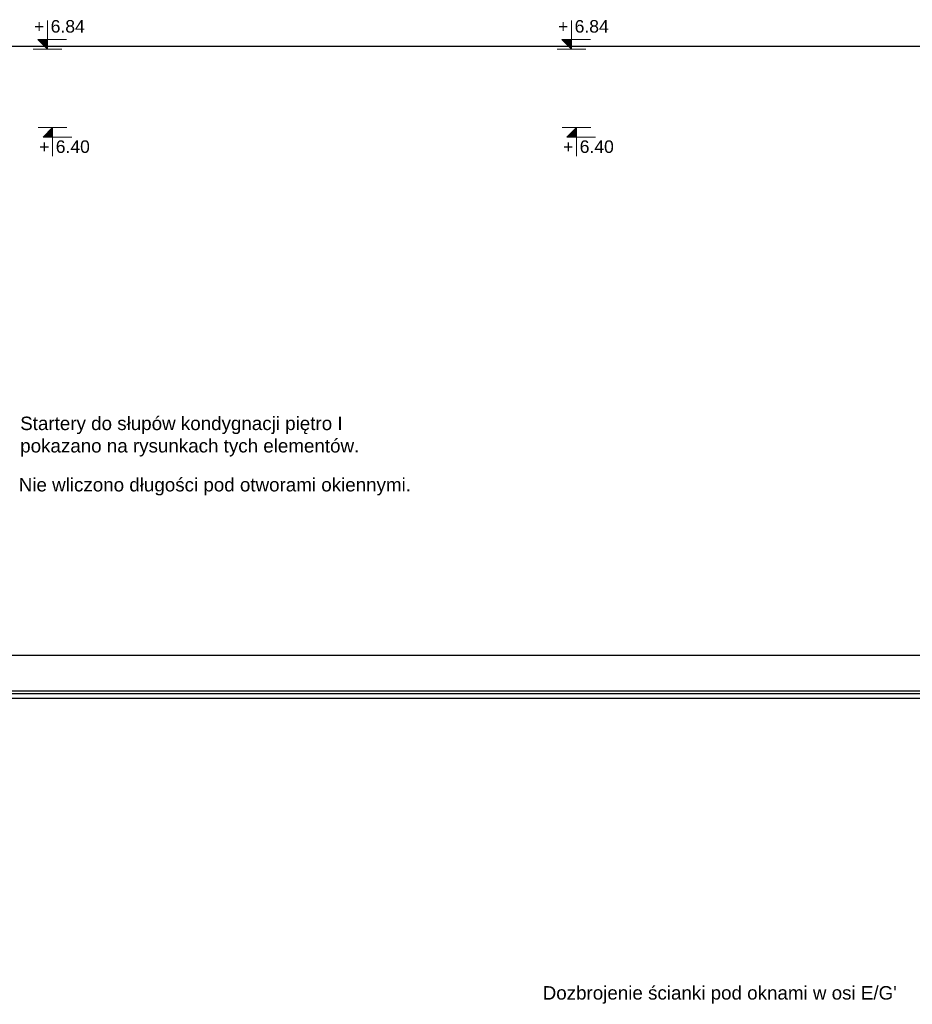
# Model space of a CAD drawing. Extents: x -1474 to 455485, y -101625 to 75879.
# Tile 30 of 31: x 333762 to 338745, y -89303 to -83806. Entities that reach past the tile are written whole.
import ezdxf
from ezdxf.enums import TextEntityAlignment as Align

# ---------------------------------------------------------------- set-up
doc = ezdxf.new("R2010")
doc.units = 0
doc.header["$LTSCALE"] = 10
doc.header["$MEASUREMENT"] = 0
doc.layers.add('P-Opis', color=1, linetype='Continuous', lineweight=18)
doc.layers.add('RCAD_symbole graficzne', color=7, linetype='Continuous')
doc.styles.add('_Fd Opis', font='arial.ttf')
doc.styles.add('style1', font='arial.ttf')

msp = doc.modelspace()

# ---------------------------------------------------------------- hatches: boundary and pattern name
at = {"layer": 'RCAD_symbole graficzne'}
for points in [[(333864.34999, -83916.75329), (333917.68332, -83970.08663), (333917.68332, -83916.75329)], [(336788.96656, -83916.75329), (336842.29989, -83970.08663), (336842.29989, -83916.75329)], [(333892.69002, -84461.85301), (333946.02335, -84408.51967), (333946.02335, -84461.85301)], [(336817.30659, -84461.85301), (336870.63992, -84408.51967), (336870.63992, -84461.85301)]]:
    msp.add_hatch(color=1, dxfattribs=at).paths.add_polyline_path(points, flags=0)

# ---------------------------------------------------------------- linework, layer by layer
at = {"layer": 'Defpoints', "color": 21}
for p in [(234082.43947, -83952.93326), (227203.56154, -83952.93326), (240458.58558, -83952.93326), (233579.70766, -83952.93326), (271962.71187, -83952.93326), (265083.83395, -83952.93326), (278338.85799, -83952.93326), (271459.98006, -83952.93326), (239045.86747, -87352.60185), (327135.42357, -87352.60185), (232166.98954, -87352.60185), (320256.54564, -87352.60185), (290764.80071, -87352.60185), (378854.3568, -87352.60185), (283885.92278, -87352.60185), (371975.47888, -87352.60185), (245422.01358, -87352.60185), (333511.56968, -87352.60185), (238543.13566, -87352.60185), (326632.69176, -87352.60185), (297140.94682, -87352.60185), (385230.50292, -87352.60185), (290262.0689, -87352.60185), (378351.62499, -87352.60185), (276926.13987, -87352.60185), (365015.69597, -87352.60185), (270047.26195, -87352.60185), (358136.81805, -87352.60185), (328645.07311, -87352.60185), (416734.62921, -87352.60185), (321766.19519, -87352.60185), (409855.75128, -87352.60185), (283302.28599, -87352.60185), (371391.84209, -87352.60185), (276423.40806, -87352.60185), (364512.96416, -87352.60185), (335021.21922, -87352.60185), (423110.77532, -87352.60185), (328142.3413, -87352.60185), (416231.8974, -87352.60185), (228343.86818, -87352.93326), (316433.42428, -87352.93326), (221464.99026, -87352.93326), (309554.54635, -87352.93326), (280062.80142, -87352.93326), (368152.35752, -87352.93326), (273183.92349, -87352.93326), (361273.47959, -87352.93326), (234720.0143, -87352.93326), (322809.57039, -87352.93326), (227841.13637, -87352.93326), (315930.69247, -87352.93326), (286438.94753, -87352.93326), (374528.50363, -87352.93326), (279560.06961, -87352.93326), (367649.6257, -87352.93326), (266224.14059, -87352.93326), (354313.69668, -87352.93326), (259345.26266, -87352.93326), (347434.81876, -87352.93326), (317943.07382, -87352.93326), (406032.62992, -87352.93326), (311064.1959, -87352.93326), (399153.752, -87352.93326), (272600.2867, -87352.93326), (360689.8428, -87352.93326), (265721.40877, -87352.93326), (353810.96487, -87352.93326), (324319.21994, -87352.93326), (412408.77603, -87352.93326), (317440.34201, -87352.93326), (405529.89811, -87352.93326), (239045.86747, -87551.60185), (327135.42357, -87551.60185), (232166.98954, -87551.60185), (320256.54564, -87551.60185), (290764.80071, -87551.60185), (378854.3568, -87551.60185), (283885.92278, -87551.60185), (371975.47888, -87551.60185), (245422.01358, -87551.60185), (333511.56968, -87551.60185), (238543.13566, -87551.60185), (326632.69176, -87551.60185), (297140.94682, -87551.60185), (385230.50292, -87551.60185), (290262.0689, -87551.60185), (378351.62499, -87551.60185), (276926.13987, -87551.60185), (365015.69597, -87551.60185), (270047.26195, -87551.60185), (358136.81805, -87551.60185), (328645.07311, -87551.60185), (416734.62921, -87551.60185), (321766.19519, -87551.60185), (409855.75128, -87551.60185), (283302.28599, -87551.60185), (371391.84209, -87551.60185), (276423.40806, -87551.60185), (364512.96416, -87551.60185), (335021.21922, -87551.60185), (423110.77532, -87551.60185), (328142.3413, -87551.60185), (416231.8974, -87551.60185), (228343.86818, -87551.93326), (316433.42428, -87551.93326), (221464.99026, -87551.93326), (309554.54635, -87551.93326), (280062.80142, -87551.93326), (368152.35752, -87551.93326), (273183.92349, -87551.93326), (361273.47959, -87551.93326), (234720.0143, -87551.93326), (322809.57039, -87551.93326), (227841.13637, -87551.93326), (315930.69247, -87551.93326), (286438.94753, -87551.93326), (374528.50363, -87551.93326), (279560.06961, -87551.93326), (367649.6257, -87551.93326), (266224.14059, -87551.93326), (354313.69668, -87551.93326), (259345.26266, -87551.93326), (347434.81876, -87551.93326), (317943.07382, -87551.93326), (406032.62992, -87551.93326), (311064.1959, -87551.93326), (399153.752, -87551.93326), (272600.2867, -87551.93326), (360689.8428, -87551.93326), (265721.40877, -87551.93326), (353810.96487, -87551.93326), (324319.21994, -87551.93326), (412408.77603, -87551.93326), (317440.34201, -87551.93326), (405529.89811, -87551.93326), (239045.86747, -87567.60185), (327135.42357, -87567.60185), (232166.98954, -87567.60185), (320256.54564, -87567.60185), (290764.80071, -87567.60185), (378854.3568, -87567.60185), (283885.92278, -87567.60185), (371975.47888, -87567.60185), (245422.01358, -87567.60185), (333511.56968, -87567.60185), (238543.13566, -87567.60185), (326632.69176, -87567.60185), (297140.94682, -87567.60185), (385230.50292, -87567.60185), (290262.0689, -87567.60185), (378351.62499, -87567.60185), (276926.13987, -87567.60185), (365015.69597, -87567.60185), (270047.26195, -87567.60185), (358136.81805, -87567.60185), (328645.07311, -87567.60185), (416734.62921, -87567.60185), (321766.19519, -87567.60185), (409855.75128, -87567.60185), (283302.28599, -87567.60185), (371391.84209, -87567.60185), (276423.40806, -87567.60185), (364512.96416, -87567.60185), (335021.21922, -87567.60185), (423110.77532, -87567.60185), (328142.3413, -87567.60185), (416231.8974, -87567.60185), (228343.86818, -87567.93326), (316433.42428, -87567.93326), (221464.99026, -87567.93326), (309554.54635, -87567.93326), (280062.80142, -87567.93326), (368152.35752, -87567.93326), (273183.92349, -87567.93326), (361273.47959, -87567.93326), (234720.0143, -87567.93326), (322809.57039, -87567.93326), (227841.13637, -87567.93326), (315930.69247, -87567.93326), (286438.94753, -87567.93326), (374528.50363, -87567.93326), (279560.06961, -87567.93326), (367649.6257, -87567.93326), (266224.14059, -87567.93326), (354313.69668, -87567.93326), (259345.26266, -87567.93326), (347434.81876, -87567.93326), (317943.07382, -87567.93326), (406032.62992, -87567.93326), (311064.1959, -87567.93326), (399153.752, -87567.93326), (272600.2867, -87567.93326), (360689.8428, -87567.93326), (265721.40877, -87567.93326), (353810.96487, -87567.93326), (324319.21994, -87567.93326), (412408.77603, -87567.93326), (317440.34201, -87567.93326), (405529.89811, -87567.93326), (239045.86747, -87592.60185), (327135.42357, -87592.60185), (232166.98954, -87592.60185), (320256.54564, -87592.60185), (290764.80071, -87592.60185), (378854.3568, -87592.60185), (283885.92278, -87592.60185), (371975.47888, -87592.60185), (245422.01358, -87592.60185), (333511.56968, -87592.60185), (238543.13566, -87592.60185), (326632.69176, -87592.60185), (297140.94682, -87592.60185), (385230.50292, -87592.60185), (290262.0689, -87592.60185), (378351.62499, -87592.60185), (276926.13987, -87592.60185), (365015.69597, -87592.60185), (270047.26195, -87592.60185), (358136.81805, -87592.60185), (328645.07311, -87592.60185), (416734.62921, -87592.60185), (321766.19519, -87592.60185), (409855.75128, -87592.60185), (283302.28599, -87592.60185), (371391.84209, -87592.60185), (276423.40806, -87592.60185), (364512.96416, -87592.60185), (335021.21922, -87592.60185), (423110.77532, -87592.60185), (328142.3413, -87592.60185), (416231.8974, -87592.60185), (228343.86818, -87592.93326), (316433.42428, -87592.93326), (221464.99026, -87592.93326), (309554.54635, -87592.93326), (280062.80142, -87592.93326), (368152.35752, -87592.93326), (273183.92349, -87592.93326), (361273.47959, -87592.93326), (234720.0143, -87592.93326), (322809.57039, -87592.93326), (227841.13637, -87592.93326), (315930.69247, -87592.93326), (286438.94753, -87592.93326), (374528.50363, -87592.93326), (279560.06961, -87592.93326), (367649.6257, -87592.93326), (266224.14059, -87592.93326), (354313.69668, -87592.93326), (259345.26266, -87592.93326), (347434.81876, -87592.93326), (317943.07382, -87592.93326), (406032.62992, -87592.93326), (311064.1959, -87592.93326), (399153.752, -87592.93326), (272600.2867, -87592.93326), (360689.8428, -87592.93326), (265721.40877, -87592.93326), (353810.96487, -87592.93326), (324319.21994, -87592.93326), (412408.77603, -87592.93326), (317440.34201, -87592.93326), (405529.89811, -87592.93326)]:
    msp.add_xline(p, (1, 0), dxfattribs=at)
at = {"layer": 'RCAD_symbole graficzne', "color": 1, "lineweight": 0}
for p, q in [((333917.68332, -83970.08663), (333917.68332, -83810.08663)), ((336842.29989, -83970.08663), (336842.29989, -83810.08663)), ((334024.34999, -83916.75329), (333864.34999, -83916.75329)), ((333864.34999, -83916.75329), (333917.68332, -83970.08663)), ((336948.96656, -83916.75329), (336788.96656, -83916.75329)), ((336788.96656, -83916.75329), (336842.29989, -83970.08663)), ((333997.68332, -83970.08663), (333837.68332, -83970.08663)), ((336922.29989, -83970.08663), (336762.29989, -83970.08663)), ((334026.02335, -84408.51967), (333866.02335, -84408.51967)), ((333892.69002, -84461.85301), (333946.02335, -84408.51967)), ((333946.02335, -84408.51967), (333946.02335, -84568.51967)), ((336950.63992, -84408.51967), (336790.63992, -84408.51967)), ((336817.30659, -84461.85301), (336870.63992, -84408.51967)), ((336870.63992, -84408.51967), (336870.63992, -84568.51967)), ((334052.69002, -84461.85301), (333892.69002, -84461.85301)), ((336977.30659, -84461.85301), (336817.30659, -84461.85301))]:
    msp.add_line(p, q, dxfattribs=at)

# ---------------------------------------------------------------- texts
at = {"layer": 'P-Opis', "char_height": 75, "attachment_point": 4, "style": '_Fd Opis'}
for s, insert, width in [('Startery do słupów kondygnacji piętro I pokazano na rysunkach tych elementów. ', (333765.39369, -86133.21511), 1892.7167379), ('Nie wliczono długości pod otworami okiennymi.', (333757.17132, -86413.20098), 2329.1773451), ("Dozbrojenie ścianki pod oknami w osi E/G'", (336681.78789, -89249.95992), 2329.1773451)]:
    msp.add_mtext(s, dxfattribs=dict(at, insert=insert, width=width))
at = {"layer": 'RCAD_symbole graficzne', "color": 2, "style": 'style1'}
for p in [(333899.90555, -83898.97552), (336824.52211, -83898.97552)]:
    msp.add_text('+', height=70, dxfattribs=at).set_placement(p, align=Align.BOTTOM_RIGHT)
for p in [(333935.4611, -83898.97552), (336860.07767, -83898.97552)]:
    msp.add_text('6.84 ', height=70, dxfattribs=at).set_placement(p, align=Align.BOTTOM_LEFT)
for p in [(333963.80113, -84479.63078), (336888.4177, -84479.63078)]:
    msp.add_text('6.40 ', height=70, dxfattribs=at).set_placement(p, align=Align.TOP_LEFT)
for p in [(333928.24558, -84479.63078), (336852.86214, -84479.63078)]:
    msp.add_text('+', height=70, dxfattribs=at).set_placement(p, align=Align.TOP_RIGHT)

doc.saveas('drawing.dxf')
